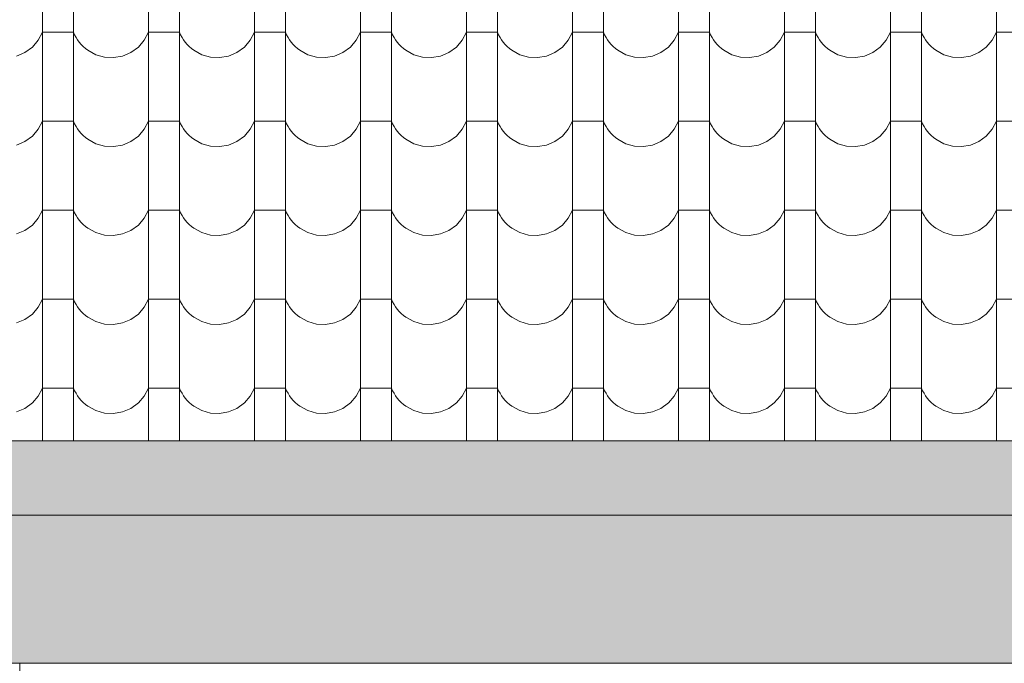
# Model space of a CAD drawing. Header units: millimetres. Extents: x -68772 to 137055, y -73300 to 19650.
# Tile 146 of 212: x 72209 to 74201, y -46900 to -45598. Entities that reach past the tile are written whole.
import ezdxf

# ---------------------------------------------------------------- set-up
doc = ezdxf.new("R2010")
doc.units = ezdxf.units.MM
doc.header["$MEASUREMENT"] = 0
doc.linetypes.add('Przerywana', pattern=[480, 240, -240])
for name, color, linetype, lineweight in [('Nowe_440-K Belki_Nr_pióra__1', 7, 'Continuous', 18), ('Nowe_810-G Ogólne_Nr_pióra__1', 7, 'Continuous', 18), ('Nowe_810-G Ogólne_Nr_pióra__26', 13, 'Continuous', 18), ('Nowe_NIEWIDOCZNE DACHY_Nr_pióra__1', 7, 'Continuous', 18)]:
    doc.layers.add(name, color=color, linetype=linetype, lineweight=lineweight)

# ---------------------------------------------------------------- blocks, each defined once
blk = doc.blocks.new('*X50')
at = {"layer": 'Nowe_810-G Ogólne_Nr_pióra__26', "color": 13, "linetype": 'Continuous', "lineweight": 18}
for p, q in [((72255.3, -45552.6), (72255.3, -45732.7)), ((72317.7, -45552.6), (72317.7, -45732.7)), ((72469.8, -45552.6), (72469.8, -45732.7)), ((72532.2, -45552.6), (72532.2, -45732.7)), ((72684.3, -45552.6), (72684.3, -45732.7)), ((72746.7, -45552.6), (72746.7, -45732.7)), ((72898.8, -45552.6), (72898.8, -45732.7)), ((72961.2, -45552.6), (72961.2, -45732.7)), ((73113.3, -45552.6), (73113.3, -45732.7)), ((73175.7, -45552.6), (73175.7, -45732.7)), ((73327.8, -45552.6), (73327.8, -45732.7)), ((73390.2, -45552.6), (73390.2, -45732.7)), ((73542.3, -45552.6), (73542.3, -45732.7)), ((73604.7, -45552.6), (73604.7, -45732.7)), ((73756.8, -45552.6), (73756.8, -45732.7)), ((73819.2, -45552.6), (73819.2, -45732.7)), ((73971.3, -45552.6), (73971.3, -45732.7)), ((74033.7, -45552.6), (74033.7, -45732.7)), ((74185.8, -45552.6), (74185.8, -45732.7)), ((72246.6, -45639.2), (72255.3, -45622.9)), ((72286.5, -45622.9), (72255.3, -45622.9)), ((72317.7, -45622.9), (72286.5, -45622.9)), ((72317.7, -45622.9), (72320.1, -45628.3)), ((72320.1, -45628.3), (72322.9, -45633.6)), ((72461.1, -45639.2), (72469.8, -45622.9)), ((72501, -45622.9), (72469.8, -45622.9)), ((72532.2, -45622.9), (72501, -45622.9)), ((72532.2, -45622.9), (72534.6, -45628.3)), ((72534.6, -45628.3), (72537.4, -45633.6)), ((72675.6, -45639.2), (72684.3, -45622.9)), ((72715.5, -45622.9), (72684.3, -45622.9)), ((72746.7, -45622.9), (72715.5, -45622.9)), ((72746.7, -45622.9), (72749.1, -45628.3)), ((72749.1, -45628.3), (72751.9, -45633.6)), ((72890.1, -45639.2), (72898.8, -45622.9)), ((72930, -45622.9), (72898.8, -45622.9)), ((72961.2, -45622.9), (72930, -45622.9)), ((72961.2, -45622.9), (72963.6, -45628.3)), ((72963.6, -45628.3), (72966.4, -45633.6)), ((73104.6, -45639.2), (73113.3, -45622.9)), ((73144.5, -45622.9), (73113.3, -45622.9)), ((73175.7, -45622.9), (73144.5, -45622.9)), ((73175.7, -45622.9), (73178.1, -45628.3)), ((73178.1, -45628.3), (73180.9, -45633.6)), ((73319.1, -45639.2), (73327.8, -45622.9)), ((73359, -45622.9), (73327.8, -45622.9)), ((73390.2, -45622.9), (73359, -45622.9)), ((73390.2, -45622.9), (73392.6, -45628.3)), ((73392.6, -45628.3), (73395.4, -45633.6)), ((73533.6, -45639.2), (73542.3, -45622.9)), ((73573.5, -45622.9), (73542.3, -45622.9)), ((73604.7, -45622.9), (73573.5, -45622.9)), ((73604.7, -45622.9), (73607.1, -45628.3)), ((73607.1, -45628.3), (73609.9, -45633.6)), ((73748.1, -45639.2), (73756.8, -45622.9)), ((73788, -45622.9), (73756.8, -45622.9)), ((73819.2, -45622.9), (73788, -45622.9)), ((73819.2, -45622.9), (73821.6, -45628.3)), ((73821.6, -45628.3), (73824.4, -45633.6)), ((73962.6, -45639.2), (73971.3, -45622.9)), ((74002.5, -45622.9), (73971.3, -45622.9)), ((74033.7, -45622.9), (74002.5, -45622.9)), ((74033.7, -45622.9), (74036.1, -45628.3)), ((74036.1, -45628.3), (74038.9, -45633.6)), ((74177.1, -45639.2), (74185.8, -45622.9)), ((74217, -45622.9), (74185.8, -45622.9)), ((72234.5, -45653.1), (72246.6, -45639.2)), ((72322.9, -45633.6), (72326, -45638.6)), ((72326, -45638.6), (72329.5, -45643.4)), ((72329.5, -45643.4), (72333.3, -45647.9)), ((72333.3, -45647.9), (72337.4, -45652.1)), ((72449, -45653.1), (72461.1, -45639.2)), ((72537.4, -45633.6), (72540.5, -45638.6)), ((72540.5, -45638.6), (72544, -45643.4)), ((72544, -45643.4), (72547.8, -45647.9)), ((72547.8, -45647.9), (72551.9, -45652.1)), ((72663.5, -45653.1), (72675.6, -45639.2)), ((72751.9, -45633.6), (72755, -45638.6)), ((72755, -45638.6), (72758.5, -45643.4)), ((72758.5, -45643.4), (72762.3, -45647.9)), ((72762.3, -45647.9), (72766.4, -45652.1)), ((72878, -45653.1), (72890.1, -45639.2)), ((72966.4, -45633.6), (72969.5, -45638.6)), ((72969.5, -45638.6), (72973, -45643.4)), ((72973, -45643.4), (72976.8, -45647.9)), ((72976.8, -45647.9), (72980.9, -45652.1)), ((73092.5, -45653.1), (73104.6, -45639.2)), ((73180.9, -45633.6), (73184, -45638.6)), ((73184, -45638.6), (73187.5, -45643.4)), ((73187.5, -45643.4), (73191.3, -45647.9)), ((73191.3, -45647.9), (73195.4, -45652.1)), ((73307, -45653.1), (73319.1, -45639.2)), ((73395.4, -45633.6), (73398.5, -45638.6)), ((73398.5, -45638.6), (73402, -45643.4)), ((73402, -45643.4), (73405.8, -45647.9)), ((73405.8, -45647.9), (73409.9, -45652.1)), ((73521.5, -45653.1), (73533.6, -45639.2)), ((73609.9, -45633.6), (73613, -45638.6)), ((73613, -45638.6), (73616.5, -45643.4)), ((73616.5, -45643.4), (73620.3, -45647.9)), ((73620.3, -45647.9), (73624.4, -45652.1)), ((73736, -45653.1), (73748.1, -45639.2)), ((73824.4, -45633.6), (73827.5, -45638.6)), ((73827.5, -45638.6), (73831, -45643.4)), ((73831, -45643.4), (73834.8, -45647.9)), ((73834.8, -45647.9), (73838.9, -45652.1)), ((73950.5, -45653.1), (73962.6, -45639.2)), ((74038.9, -45633.6), (74042, -45638.6)), ((74042, -45638.6), (74045.5, -45643.4)), ((74045.5, -45643.4), (74049.3, -45647.9)), ((74049.3, -45647.9), (74053.4, -45652.1)), ((74165, -45653.1), (74177.1, -45639.2)), ((72202.6, -45671.2), (72219.6, -45664)), ((72219.6, -45664), (72234.5, -45653.1)), ((72337.4, -45652.1), (72341.9, -45656)), ((72341.9, -45656), (72346.6, -45659.6)), ((72346.6, -45659.6), (72362.8, -45668.5)), ((72417.1, -45671.2), (72434.1, -45664)), ((72434.1, -45664), (72449, -45653.1)), ((72551.9, -45652.1), (72556.4, -45656)), ((72556.4, -45656), (72561.1, -45659.6)), ((72561.1, -45659.6), (72577.3, -45668.5)), ((72631.6, -45671.2), (72648.6, -45664)), ((72648.6, -45664), (72663.5, -45653.1)), ((72766.4, -45652.1), (72770.9, -45656)), ((72770.9, -45656), (72775.6, -45659.6)), ((72775.6, -45659.6), (72791.8, -45668.5)), ((72846.1, -45671.2), (72863.1, -45664)), ((72863.1, -45664), (72878, -45653.1)), ((72980.9, -45652.1), (72985.4, -45656)), ((72985.4, -45656), (72990.1, -45659.6)), ((72990.1, -45659.6), (73006.3, -45668.5)), ((73060.6, -45671.2), (73077.6, -45664)), ((73077.6, -45664), (73092.5, -45653.1)), ((73195.4, -45652.1), (73199.9, -45656)), ((73199.9, -45656), (73204.6, -45659.6)), ((73204.6, -45659.6), (73220.8, -45668.5)), ((73275.1, -45671.2), (73292.1, -45664)), ((73292.1, -45664), (73307, -45653.1)), ((73409.9, -45652.1), (73414.4, -45656)), ((73414.4, -45656), (73419.1, -45659.6)), ((73419.1, -45659.6), (73435.3, -45668.5)), ((73489.6, -45671.2), (73506.6, -45664)), ((73506.6, -45664), (73521.5, -45653.1)), ((73624.4, -45652.1), (73628.9, -45656)), ((73628.9, -45656), (73633.6, -45659.6)), ((73633.6, -45659.6), (73649.8, -45668.5)), ((73704.1, -45671.2), (73721.1, -45664)), ((73721.1, -45664), (73736, -45653.1)), ((73838.9, -45652.1), (73843.4, -45656)), ((73843.4, -45656), (73848.1, -45659.6)), ((73848.1, -45659.6), (73864.3, -45668.5)), ((73918.6, -45671.2), (73935.6, -45664)), ((73935.6, -45664), (73950.5, -45653.1)), ((74053.4, -45652.1), (74057.9, -45656)), ((74057.9, -45656), (74062.6, -45659.6)), ((74062.6, -45659.6), (74078.8, -45668.5)), ((74133.1, -45671.2), (74150.1, -45664)), ((74150.1, -45664), (74165, -45653.1)), ((72362.8, -45668.5), (72380.5, -45673.5)), ((72380.5, -45673.5), (72398.9, -45674.5)), ((72398.9, -45674.5), (72417.1, -45671.2)), ((72577.3, -45668.5), (72595, -45673.5)), ((72595, -45673.5), (72613.4, -45674.5)), ((72613.4, -45674.5), (72631.6, -45671.2)), ((72791.8, -45668.5), (72809.5, -45673.5)), ((72809.5, -45673.5), (72827.9, -45674.5)), ((72827.9, -45674.5), (72846.1, -45671.2)), ((73006.3, -45668.5), (73024, -45673.5)), ((73024, -45673.5), (73042.4, -45674.5)), ((73042.4, -45674.5), (73060.6, -45671.2)), ((73220.8, -45668.5), (73238.5, -45673.5)), ((73238.5, -45673.5), (73256.9, -45674.5)), ((73256.9, -45674.5), (73275.1, -45671.2)), ((73435.3, -45668.5), (73453, -45673.5)), ((73453, -45673.5), (73471.4, -45674.5)), ((73471.4, -45674.5), (73489.6, -45671.2)), ((73649.8, -45668.5), (73667.5, -45673.5)), ((73667.5, -45673.5), (73685.9, -45674.5)), ((73685.9, -45674.5), (73704.1, -45671.2)), ((73864.3, -45668.5), (73882, -45673.5)), ((73882, -45673.5), (73900.4, -45674.5)), ((73900.4, -45674.5), (73918.6, -45671.2)), ((74078.8, -45668.5), (74096.5, -45673.5)), ((74096.5, -45673.5), (74114.9, -45674.5)), ((74114.9, -45674.5), (74133.1, -45671.2)), ((72255.3, -45732.7), (72255.3, -45912.7)), ((72317.7, -45732.7), (72317.7, -45912.7)), ((72469.8, -45732.7), (72469.8, -45912.7)), ((72532.2, -45732.7), (72532.2, -45912.7)), ((72684.3, -45732.7), (72684.3, -45912.7)), ((72746.7, -45732.7), (72746.7, -45912.7)), ((72898.8, -45732.7), (72898.8, -45912.7)), ((72961.2, -45732.7), (72961.2, -45912.7)), ((73113.3, -45732.7), (73113.3, -45912.7)), ((73175.7, -45732.7), (73175.7, -45912.7)), ((73327.8, -45732.7), (73327.8, -45912.7)), ((73390.2, -45732.7), (73390.2, -45912.7)), ((73542.3, -45732.7), (73542.3, -45912.7)), ((73604.7, -45732.7), (73604.7, -45912.7)), ((73756.8, -45732.7), (73756.8, -45912.7)), ((73819.2, -45732.7), (73819.2, -45912.7)), ((73971.3, -45732.7), (73971.3, -45912.7)), ((74033.7, -45732.7), (74033.7, -45912.7)), ((74185.8, -45732.7), (74185.8, -45912.7)), ((72246.6, -45819.2), (72255.3, -45802.9)), ((72286.5, -45802.9), (72255.3, -45802.9)), ((72317.7, -45802.9), (72286.5, -45802.9)), ((72317.7, -45802.9), (72320.1, -45808.4)), ((72461.1, -45819.2), (72469.8, -45802.9)), ((72501, -45802.9), (72469.8, -45802.9)), ((72532.2, -45802.9), (72501, -45802.9)), ((72532.2, -45802.9), (72534.6, -45808.4)), ((72675.6, -45819.2), (72684.3, -45802.9)), ((72715.5, -45802.9), (72684.3, -45802.9)), ((72746.7, -45802.9), (72715.5, -45802.9)), ((72746.7, -45802.9), (72749.1, -45808.4)), ((72890.1, -45819.2), (72898.8, -45802.9)), ((72930, -45802.9), (72898.8, -45802.9)), ((72961.2, -45802.9), (72930, -45802.9)), ((72961.2, -45802.9), (72963.6, -45808.4)), ((73104.6, -45819.2), (73113.3, -45802.9)), ((73144.5, -45802.9), (73113.3, -45802.9)), ((73175.7, -45802.9), (73144.5, -45802.9)), ((73175.7, -45802.9), (73178.1, -45808.4)), ((73319.1, -45819.2), (73327.8, -45802.9)), ((73359, -45802.9), (73327.8, -45802.9)), ((73390.2, -45802.9), (73359, -45802.9)), ((73390.2, -45802.9), (73392.6, -45808.4)), ((73533.6, -45819.2), (73542.3, -45802.9)), ((73573.5, -45802.9), (73542.3, -45802.9)), ((73604.7, -45802.9), (73573.5, -45802.9)), ((73604.7, -45802.9), (73607.1, -45808.4)), ((73748.1, -45819.2), (73756.8, -45802.9)), ((73788, -45802.9), (73756.8, -45802.9)), ((73819.2, -45802.9), (73788, -45802.9)), ((73819.2, -45802.9), (73821.6, -45808.4)), ((73962.6, -45819.2), (73971.3, -45802.9)), ((74002.5, -45802.9), (73971.3, -45802.9)), ((74033.7, -45802.9), (74002.5, -45802.9)), ((74033.7, -45802.9), (74036.1, -45808.4)), ((74177.1, -45819.2), (74185.8, -45802.9)), ((74217, -45802.9), (74185.8, -45802.9)), ((72234.5, -45833.2), (72246.6, -45819.2)), ((72320.1, -45808.4), (72322.9, -45813.6)), ((72322.9, -45813.6), (72326, -45818.6)), ((72326, -45818.6), (72329.5, -45823.4)), ((72329.5, -45823.4), (72333.3, -45827.9)), ((72449, -45833.2), (72461.1, -45819.2)), ((72534.6, -45808.4), (72537.4, -45813.6)), ((72537.4, -45813.6), (72540.5, -45818.6)), ((72540.5, -45818.6), (72544, -45823.4)), ((72544, -45823.4), (72547.8, -45827.9)), ((72663.5, -45833.2), (72675.6, -45819.2)), ((72749.1, -45808.4), (72751.9, -45813.6)), ((72751.9, -45813.6), (72755, -45818.6)), ((72755, -45818.6), (72758.5, -45823.4)), ((72758.5, -45823.4), (72762.3, -45827.9)), ((72878, -45833.2), (72890.1, -45819.2)), ((72963.6, -45808.4), (72966.4, -45813.6)), ((72966.4, -45813.6), (72969.5, -45818.6)), ((72969.5, -45818.6), (72973, -45823.4)), ((72973, -45823.4), (72976.8, -45827.9)), ((73092.5, -45833.2), (73104.6, -45819.2)), ((73178.1, -45808.4), (73180.9, -45813.6)), ((73180.9, -45813.6), (73184, -45818.6)), ((73184, -45818.6), (73187.5, -45823.4)), ((73187.5, -45823.4), (73191.3, -45827.9)), ((73307, -45833.2), (73319.1, -45819.2)), ((73392.6, -45808.4), (73395.4, -45813.6)), ((73395.4, -45813.6), (73398.5, -45818.6)), ((73398.5, -45818.6), (73402, -45823.4)), ((73402, -45823.4), (73405.8, -45827.9)), ((73521.5, -45833.2), (73533.6, -45819.2)), ((73607.1, -45808.4), (73609.9, -45813.6)), ((73609.9, -45813.6), (73613, -45818.6)), ((73613, -45818.6), (73616.5, -45823.4)), ((73616.5, -45823.4), (73620.3, -45827.9)), ((73736, -45833.2), (73748.1, -45819.2)), ((73821.6, -45808.4), (73824.4, -45813.6)), ((73824.4, -45813.6), (73827.5, -45818.6)), ((73827.5, -45818.6), (73831, -45823.4)), ((73831, -45823.4), (73834.8, -45827.9)), ((73950.5, -45833.2), (73962.6, -45819.2)), ((74036.1, -45808.4), (74038.9, -45813.6)), ((74038.9, -45813.6), (74042, -45818.6)), ((74042, -45818.6), (74045.5, -45823.4)), ((74045.5, -45823.4), (74049.3, -45827.9)), ((74165, -45833.2), (74177.1, -45819.2)), ((72202.6, -45851.3), (72219.6, -45844)), ((72219.6, -45844), (72234.5, -45833.2)), ((72333.3, -45827.9), (72337.4, -45832.2)), ((72337.4, -45832.2), (72341.9, -45836.1)), ((72341.9, -45836.1), (72346.6, -45839.7)), ((72346.6, -45839.7), (72362.8, -45848.6)), ((72417.1, -45851.3), (72434.1, -45844)), ((72434.1, -45844), (72449, -45833.2)), ((72547.8, -45827.9), (72551.9, -45832.2)), ((72551.9, -45832.2), (72556.4, -45836.1)), ((72556.4, -45836.1), (72561.1, -45839.7)), ((72561.1, -45839.7), (72577.3, -45848.6)), ((72631.6, -45851.3), (72648.6, -45844)), ((72648.6, -45844), (72663.5, -45833.2)), ((72762.3, -45827.9), (72766.4, -45832.2)), ((72766.4, -45832.2), (72770.9, -45836.1)), ((72770.9, -45836.1), (72775.6, -45839.7)), ((72775.6, -45839.7), (72791.8, -45848.6)), ((72846.1, -45851.3), (72863.1, -45844)), ((72863.1, -45844), (72878, -45833.2)), ((72976.8, -45827.9), (72980.9, -45832.2)), ((72980.9, -45832.2), (72985.4, -45836.1)), ((72985.4, -45836.1), (72990.1, -45839.7)), ((72990.1, -45839.7), (73006.3, -45848.6)), ((73060.6, -45851.3), (73077.6, -45844)), ((73077.6, -45844), (73092.5, -45833.2)), ((73191.3, -45827.9), (73195.4, -45832.2)), ((73195.4, -45832.2), (73199.9, -45836.1)), ((73199.9, -45836.1), (73204.6, -45839.7)), ((73204.6, -45839.7), (73220.8, -45848.6)), ((73275.1, -45851.3), (73292.1, -45844)), ((73292.1, -45844), (73307, -45833.2)), ((73405.8, -45827.9), (73409.9, -45832.2)), ((73409.9, -45832.2), (73414.4, -45836.1)), ((73414.4, -45836.1), (73419.1, -45839.7)), ((73419.1, -45839.7), (73435.3, -45848.6)), ((73489.6, -45851.3), (73506.6, -45844)), ((73506.6, -45844), (73521.5, -45833.2)), ((73620.3, -45827.9), (73624.4, -45832.2)), ((73624.4, -45832.2), (73628.9, -45836.1)), ((73628.9, -45836.1), (73633.6, -45839.7)), ((73633.6, -45839.7), (73649.8, -45848.6)), ((73704.1, -45851.3), (73721.1, -45844)), ((73721.1, -45844), (73736, -45833.2)), ((73834.8, -45827.9), (73838.9, -45832.2)), ((73838.9, -45832.2), (73843.4, -45836.1)), ((73843.4, -45836.1), (73848.1, -45839.7)), ((73848.1, -45839.7), (73864.3, -45848.6)), ((73918.6, -45851.3), (73935.6, -45844)), ((73935.6, -45844), (73950.5, -45833.2)), ((74049.3, -45827.9), (74053.4, -45832.2)), ((74053.4, -45832.2), (74057.9, -45836.1)), ((74057.9, -45836.1), (74062.6, -45839.7)), ((74062.6, -45839.7), (74078.8, -45848.6)), ((74133.1, -45851.3), (74150.1, -45844)), ((74150.1, -45844), (74165, -45833.2)), ((72362.8, -45848.6), (72380.5, -45853.6)), ((72380.5, -45853.6), (72398.9, -45854.5)), ((72398.9, -45854.5), (72417.1, -45851.3)), ((72577.3, -45848.6), (72595, -45853.6)), ((72595, -45853.6), (72613.4, -45854.5)), ((72613.4, -45854.5), (72631.6, -45851.3)), ((72791.8, -45848.6), (72809.5, -45853.6)), ((72809.5, -45853.6), (72827.9, -45854.5)), ((72827.9, -45854.5), (72846.1, -45851.3)), ((73006.3, -45848.6), (73024, -45853.6)), ((73024, -45853.6), (73042.4, -45854.5)), ((73042.4, -45854.5), (73060.6, -45851.3)), ((73220.8, -45848.6), (73238.5, -45853.6)), ((73238.5, -45853.6), (73256.9, -45854.5)), ((73256.9, -45854.5), (73275.1, -45851.3)), ((73435.3, -45848.6), (73453, -45853.6)), ((73453, -45853.6), (73471.4, -45854.5)), ((73471.4, -45854.5), (73489.6, -45851.3)), ((73649.8, -45848.6), (73667.5, -45853.6)), ((73667.5, -45853.6), (73685.9, -45854.5)), ((73685.9, -45854.5), (73704.1, -45851.3)), ((73864.3, -45848.6), (73882, -45853.6)), ((73882, -45853.6), (73900.4, -45854.5)), ((73900.4, -45854.5), (73918.6, -45851.3)), ((74078.8, -45848.6), (74096.5, -45853.6)), ((74096.5, -45853.6), (74114.9, -45854.5)), ((74114.9, -45854.5), (74133.1, -45851.3)), ((72255.3, -45912.7), (72255.3, -46092.8)), ((72317.7, -45912.7), (72317.7, -46092.8)), ((72469.8, -45912.7), (72469.8, -46092.8)), ((72532.2, -45912.7), (72532.2, -46092.8)), ((72684.3, -45912.7), (72684.3, -46092.8)), ((72746.7, -45912.7), (72746.7, -46092.8)), ((72898.8, -45912.7), (72898.8, -46092.8)), ((72961.2, -45912.7), (72961.2, -46092.8)), ((73113.3, -45912.7), (73113.3, -46092.8)), ((73175.7, -45912.7), (73175.7, -46092.8)), ((73327.8, -45912.7), (73327.8, -46092.8)), ((73390.2, -45912.7), (73390.2, -46092.8)), ((73542.3, -45912.7), (73542.3, -46092.8)), ((73604.7, -45912.7), (73604.7, -46092.8)), ((73756.8, -45912.7), (73756.8, -46092.8)), ((73819.2, -45912.7), (73819.2, -46092.8)), ((73971.3, -45912.7), (73971.3, -46092.8)), ((74033.7, -45912.7), (74033.7, -46092.8)), ((74185.8, -45912.7), (74185.8, -46092.8)), ((72246.6, -45999.3), (72255.3, -45983)), ((72286.5, -45983), (72255.3, -45983)), ((72317.7, -45983), (72286.5, -45983)), ((72317.7, -45983), (72320.1, -45988.4)), ((72461.1, -45999.3), (72469.8, -45983)), ((72501, -45983), (72469.8, -45983)), ((72532.2, -45983), (72501, -45983)), ((72532.2, -45983), (72534.6, -45988.4)), ((72675.6, -45999.3), (72684.3, -45983)), ((72715.5, -45983), (72684.3, -45983)), ((72746.7, -45983), (72715.5, -45983)), ((72746.7, -45983), (72749.1, -45988.4)), ((72890.1, -45999.3), (72898.8, -45983)), ((72930, -45983), (72898.8, -45983)), ((72961.2, -45983), (72930, -45983)), ((72961.2, -45983), (72963.6, -45988.4)), ((73104.6, -45999.3), (73113.3, -45983)), ((73144.5, -45983), (73113.3, -45983)), ((73175.7, -45983), (73144.5, -45983)), ((73175.7, -45983), (73178.1, -45988.4)), ((73319.1, -45999.3), (73327.8, -45983)), ((73359, -45983), (73327.8, -45983)), ((73390.2, -45983), (73359, -45983)), ((73390.2, -45983), (73392.6, -45988.4)), ((73533.6, -45999.3), (73542.3, -45983)), ((73573.5, -45983), (73542.3, -45983)), ((73604.7, -45983), (73573.5, -45983)), ((73604.7, -45983), (73607.1, -45988.4)), ((73748.1, -45999.3), (73756.8, -45983)), ((73788, -45983), (73756.8, -45983)), ((73819.2, -45983), (73788, -45983)), ((73819.2, -45983), (73821.6, -45988.4)), ((73962.6, -45999.3), (73971.3, -45983)), ((74002.5, -45983), (73971.3, -45983)), ((74033.7, -45983), (74002.5, -45983)), ((74033.7, -45983), (74036.1, -45988.4)), ((74177.1, -45999.3), (74185.8, -45983)), ((74217, -45983), (74185.8, -45983)), ((72234.5, -46013.2), (72246.6, -45999.3)), ((72320.1, -45988.4), (72322.9, -45993.7)), ((72322.9, -45993.7), (72326, -45998.7)), ((72326, -45998.7), (72329.5, -46003.5)), ((72329.5, -46003.5), (72333.3, -46008)), ((72449, -46013.2), (72461.1, -45999.3)), ((72534.6, -45988.4), (72537.4, -45993.7)), ((72537.4, -45993.7), (72540.5, -45998.7)), ((72540.5, -45998.7), (72544, -46003.5)), ((72544, -46003.5), (72547.8, -46008)), ((72663.5, -46013.2), (72675.6, -45999.3)), ((72749.1, -45988.4), (72751.9, -45993.7)), ((72751.9, -45993.7), (72755, -45998.7)), ((72755, -45998.7), (72758.5, -46003.5)), ((72758.5, -46003.5), (72762.3, -46008)), ((72878, -46013.2), (72890.1, -45999.3)), ((72963.6, -45988.4), (72966.4, -45993.7)), ((72966.4, -45993.7), (72969.5, -45998.7)), ((72969.5, -45998.7), (72973, -46003.5)), ((72973, -46003.5), (72976.8, -46008)), ((73092.5, -46013.2), (73104.6, -45999.3)), ((73178.1, -45988.4), (73180.9, -45993.7)), ((73180.9, -45993.7), (73184, -45998.7)), ((73184, -45998.7), (73187.5, -46003.5)), ((73187.5, -46003.5), (73191.3, -46008)), ((73307, -46013.2), (73319.1, -45999.3)), ((73392.6, -45988.4), (73395.4, -45993.7)), ((73395.4, -45993.7), (73398.5, -45998.7)), ((73398.5, -45998.7), (73402, -46003.5)), ((73402, -46003.5), (73405.8, -46008)), ((73521.5, -46013.2), (73533.6, -45999.3)), ((73607.1, -45988.4), (73609.9, -45993.7)), ((73609.9, -45993.7), (73613, -45998.7)), ((73613, -45998.7), (73616.5, -46003.5)), ((73616.5, -46003.5), (73620.3, -46008)), ((73736, -46013.2), (73748.1, -45999.3)), ((73821.6, -45988.4), (73824.4, -45993.7)), ((73824.4, -45993.7), (73827.5, -45998.7)), ((73827.5, -45998.7), (73831, -46003.5)), ((73831, -46003.5), (73834.8, -46008)), ((73950.5, -46013.2), (73962.6, -45999.3)), ((74036.1, -45988.4), (74038.9, -45993.7)), ((74038.9, -45993.7), (74042, -45998.7)), ((74042, -45998.7), (74045.5, -46003.5)), ((74045.5, -46003.5), (74049.3, -46008)), ((74165, -46013.2), (74177.1, -45999.3)), ((72202.6, -46031.3), (72219.6, -46024.1)), ((72219.6, -46024.1), (72234.5, -46013.2)), ((72333.3, -46008), (72337.4, -46012.2)), ((72337.4, -46012.2), (72341.9, -46016.1)), ((72341.9, -46016.1), (72346.6, -46019.7)), ((72346.6, -46019.7), (72362.8, -46028.6)), ((72417.1, -46031.3), (72434.1, -46024.1)), ((72434.1, -46024.1), (72449, -46013.2)), ((72547.8, -46008), (72551.9, -46012.2)), ((72551.9, -46012.2), (72556.4, -46016.1)), ((72556.4, -46016.1), (72561.1, -46019.7)), ((72561.1, -46019.7), (72577.3, -46028.6)), ((72631.6, -46031.3), (72648.6, -46024.1)), ((72648.6, -46024.1), (72663.5, -46013.2)), ((72762.3, -46008), (72766.4, -46012.2)), ((72766.4, -46012.2), (72770.9, -46016.1)), ((72770.9, -46016.1), (72775.6, -46019.7)), ((72775.6, -46019.7), (72791.8, -46028.6)), ((72846.1, -46031.3), (72863.1, -46024.1)), ((72863.1, -46024.1), (72878, -46013.2)), ((72976.8, -46008), (72980.9, -46012.2)), ((72980.9, -46012.2), (72985.4, -46016.1)), ((72985.4, -46016.1), (72990.1, -46019.7)), ((72990.1, -46019.7), (73006.3, -46028.6)), ((73060.6, -46031.3), (73077.6, -46024.1)), ((73077.6, -46024.1), (73092.5, -46013.2)), ((73191.3, -46008), (73195.4, -46012.2)), ((73195.4, -46012.2), (73199.9, -46016.1)), ((73199.9, -46016.1), (73204.6, -46019.7)), ((73204.6, -46019.7), (73220.8, -46028.6)), ((73275.1, -46031.3), (73292.1, -46024.1)), ((73292.1, -46024.1), (73307, -46013.2)), ((73405.8, -46008), (73409.9, -46012.2)), ((73409.9, -46012.2), (73414.4, -46016.1)), ((73414.4, -46016.1), (73419.1, -46019.7)), ((73419.1, -46019.7), (73435.3, -46028.6)), ((73489.6, -46031.3), (73506.6, -46024.1)), ((73506.6, -46024.1), (73521.5, -46013.2)), ((73620.3, -46008), (73624.4, -46012.2)), ((73624.4, -46012.2), (73628.9, -46016.1)), ((73628.9, -46016.1), (73633.6, -46019.7)), ((73633.6, -46019.7), (73649.8, -46028.6)), ((73704.1, -46031.3), (73721.1, -46024.1)), ((73721.1, -46024.1), (73736, -46013.2)), ((73834.8, -46008), (73838.9, -46012.2)), ((73838.9, -46012.2), (73843.4, -46016.1)), ((73843.4, -46016.1), (73848.1, -46019.7)), ((73848.1, -46019.7), (73864.3, -46028.6)), ((73918.6, -46031.3), (73935.6, -46024.1)), ((73935.6, -46024.1), (73950.5, -46013.2)), ((74049.3, -46008), (74053.4, -46012.2)), ((74053.4, -46012.2), (74057.9, -46016.1)), ((74057.9, -46016.1), (74062.6, -46019.7)), ((74062.6, -46019.7), (74078.8, -46028.6)), ((74133.1, -46031.3), (74150.1, -46024.1)), ((74150.1, -46024.1), (74165, -46013.2)), ((72362.8, -46028.6), (72380.5, -46033.6)), ((72380.5, -46033.6), (72398.9, -46034.6)), ((72398.9, -46034.6), (72417.1, -46031.3)), ((72577.3, -46028.6), (72595, -46033.6)), ((72595, -46033.6), (72613.4, -46034.6)), ((72613.4, -46034.6), (72631.6, -46031.3)), ((72791.8, -46028.6), (72809.5, -46033.6)), ((72809.5, -46033.6), (72827.9, -46034.6)), ((72827.9, -46034.6), (72846.1, -46031.3)), ((73006.3, -46028.6), (73024, -46033.6)), ((73024, -46033.6), (73042.4, -46034.6)), ((73042.4, -46034.6), (73060.6, -46031.3)), ((73220.8, -46028.6), (73238.5, -46033.6)), ((73238.5, -46033.6), (73256.9, -46034.6)), ((73256.9, -46034.6), (73275.1, -46031.3)), ((73435.3, -46028.6), (73453, -46033.6)), ((73453, -46033.6), (73471.4, -46034.6)), ((73471.4, -46034.6), (73489.6, -46031.3)), ((73649.8, -46028.6), (73667.5, -46033.6)), ((73667.5, -46033.6), (73685.9, -46034.6)), ((73685.9, -46034.6), (73704.1, -46031.3)), ((73864.3, -46028.6), (73882, -46033.6)), ((73882, -46033.6), (73900.4, -46034.6)), ((73900.4, -46034.6), (73918.6, -46031.3)), ((74078.8, -46028.6), (74096.5, -46033.6)), ((74096.5, -46033.6), (74114.9, -46034.6)), ((74114.9, -46034.6), (74133.1, -46031.3)), ((72255.3, -46092.8), (72255.3, -46272.8)), ((72317.7, -46092.8), (72317.7, -46272.8)), ((72469.8, -46092.8), (72469.8, -46272.8)), ((72532.2, -46092.8), (72532.2, -46272.8)), ((72684.3, -46092.8), (72684.3, -46272.8)), ((72746.7, -46092.8), (72746.7, -46272.8)), ((72898.8, -46092.8), (72898.8, -46272.8)), ((72961.2, -46092.8), (72961.2, -46272.8)), ((73113.3, -46092.8), (73113.3, -46272.8)), ((73175.7, -46092.8), (73175.7, -46272.8)), ((73327.8, -46092.8), (73327.8, -46272.8)), ((73390.2, -46092.8), (73390.2, -46272.8)), ((73542.3, -46092.8), (73542.3, -46272.8)), ((73604.7, -46092.8), (73604.7, -46272.8)), ((73756.8, -46092.8), (73756.8, -46272.8)), ((73819.2, -46092.8), (73819.2, -46272.8)), ((73971.3, -46092.8), (73971.3, -46272.8)), ((74033.7, -46092.8), (74033.7, -46272.8)), ((74185.8, -46092.8), (74185.8, -46272.8)), ((72246.6, -46179.3), (72255.3, -46163)), ((72286.5, -46163), (72255.3, -46163)), ((72317.7, -46163), (72286.5, -46163)), ((72317.7, -46163), (72320.1, -46168.5)), ((72461.1, -46179.3), (72469.8, -46163)), ((72501, -46163), (72469.8, -46163)), ((72532.2, -46163), (72501, -46163)), ((72532.2, -46163), (72534.6, -46168.5)), ((72675.6, -46179.3), (72684.3, -46163)), ((72715.5, -46163), (72684.3, -46163)), ((72746.7, -46163), (72715.5, -46163)), ((72746.7, -46163), (72749.1, -46168.5)), ((72890.1, -46179.3), (72898.8, -46163)), ((72930, -46163), (72898.8, -46163)), ((72961.2, -46163), (72930, -46163)), ((72961.2, -46163), (72963.6, -46168.5)), ((73104.6, -46179.3), (73113.3, -46163)), ((73144.5, -46163), (73113.3, -46163)), ((73175.7, -46163), (73144.5, -46163)), ((73175.7, -46163), (73178.1, -46168.5)), ((73319.1, -46179.3), (73327.8, -46163)), ((73359, -46163), (73327.8, -46163)), ((73390.2, -46163), (73359, -46163)), ((73390.2, -46163), (73392.6, -46168.5)), ((73533.6, -46179.3), (73542.3, -46163)), ((73573.5, -46163), (73542.3, -46163)), ((73604.7, -46163), (73573.5, -46163)), ((73604.7, -46163), (73607.1, -46168.5)), ((73748.1, -46179.3), (73756.8, -46163)), ((73788, -46163), (73756.8, -46163)), ((73819.2, -46163), (73788, -46163)), ((73819.2, -46163), (73821.6, -46168.5)), ((73962.6, -46179.3), (73971.3, -46163)), ((74002.5, -46163), (73971.3, -46163)), ((74033.7, -46163), (74002.5, -46163)), ((74033.7, -46163), (74036.1, -46168.5)), ((74177.1, -46179.3), (74185.8, -46163)), ((74217, -46163), (74185.8, -46163)), ((72234.5, -46193.3), (72246.6, -46179.3)), ((72320.1, -46168.5), (72322.9, -46173.7)), ((72322.9, -46173.7), (72326, -46178.7)), ((72326, -46178.7), (72329.5, -46183.5)), ((72329.5, -46183.5), (72333.3, -46188)), ((72449, -46193.3), (72461.1, -46179.3)), ((72534.6, -46168.5), (72537.4, -46173.7)), ((72537.4, -46173.7), (72540.5, -46178.7)), ((72540.5, -46178.7), (72544, -46183.5)), ((72544, -46183.5), (72547.8, -46188)), ((72663.5, -46193.3), (72675.6, -46179.3)), ((72749.1, -46168.5), (72751.9, -46173.7)), ((72751.9, -46173.7), (72755, -46178.7)), ((72755, -46178.7), (72758.5, -46183.5)), ((72758.5, -46183.5), (72762.3, -46188)), ((72878, -46193.3), (72890.1, -46179.3)), ((72963.6, -46168.5), (72966.4, -46173.7)), ((72966.4, -46173.7), (72969.5, -46178.7)), ((72969.5, -46178.7), (72973, -46183.5)), ((72973, -46183.5), (72976.8, -46188)), ((73092.5, -46193.3), (73104.6, -46179.3)), ((73178.1, -46168.5), (73180.9, -46173.7)), ((73180.9, -46173.7), (73184, -46178.7)), ((73184, -46178.7), (73187.5, -46183.5)), ((73187.5, -46183.5), (73191.3, -46188)), ((73307, -46193.3), (73319.1, -46179.3)), ((73392.6, -46168.5), (73395.4, -46173.7)), ((73395.4, -46173.7), (73398.5, -46178.7)), ((73398.5, -46178.7), (73402, -46183.5)), ((73402, -46183.5), (73405.8, -46188)), ((73521.5, -46193.3), (73533.6, -46179.3)), ((73607.1, -46168.5), (73609.9, -46173.7)), ((73609.9, -46173.7), (73613, -46178.7)), ((73613, -46178.7), (73616.5, -46183.5)), ((73616.5, -46183.5), (73620.3, -46188)), ((73736, -46193.3), (73748.1, -46179.3)), ((73821.6, -46168.5), (73824.4, -46173.7)), ((73824.4, -46173.7), (73827.5, -46178.7)), ((73827.5, -46178.7), (73831, -46183.5)), ((73831, -46183.5), (73834.8, -46188)), ((73950.5, -46193.3), (73962.6, -46179.3)), ((74036.1, -46168.5), (74038.9, -46173.7)), ((74038.9, -46173.7), (74042, -46178.7)), ((74042, -46178.7), (74045.5, -46183.5)), ((74045.5, -46183.5), (74049.3, -46188)), ((74165, -46193.3), (74177.1, -46179.3)), ((72202.6, -46211.4), (72219.6, -46204.1)), ((72219.6, -46204.1), (72234.5, -46193.3)), ((72333.3, -46188), (72337.4, -46192.3)), ((72337.4, -46192.3), (72341.9, -46196.2)), ((72341.9, -46196.2), (72346.6, -46199.8)), ((72346.6, -46199.8), (72362.8, -46208.7)), ((72417.1, -46211.4), (72434.1, -46204.1)), ((72434.1, -46204.1), (72449, -46193.3)), ((72547.8, -46188), (72551.9, -46192.3)), ((72551.9, -46192.3), (72556.4, -46196.2)), ((72556.4, -46196.2), (72561.1, -46199.8)), ((72561.1, -46199.8), (72577.3, -46208.7)), ((72631.6, -46211.4), (72648.6, -46204.1)), ((72648.6, -46204.1), (72663.5, -46193.3)), ((72762.3, -46188), (72766.4, -46192.3)), ((72766.4, -46192.3), (72770.9, -46196.2)), ((72770.9, -46196.2), (72775.6, -46199.8)), ((72775.6, -46199.8), (72791.8, -46208.7)), ((72846.1, -46211.4), (72863.1, -46204.1)), ((72863.1, -46204.1), (72878, -46193.3)), ((72976.8, -46188), (72980.9, -46192.3)), ((72980.9, -46192.3), (72985.4, -46196.2)), ((72985.4, -46196.2), (72990.1, -46199.8)), ((72990.1, -46199.8), (73006.3, -46208.7)), ((73060.6, -46211.4), (73077.6, -46204.1)), ((73077.6, -46204.1), (73092.5, -46193.3)), ((73191.3, -46188), (73195.4, -46192.3)), ((73195.4, -46192.3), (73199.9, -46196.2)), ((73199.9, -46196.2), (73204.6, -46199.8)), ((73204.6, -46199.8), (73220.8, -46208.7)), ((73275.1, -46211.4), (73292.1, -46204.1)), ((73292.1, -46204.1), (73307, -46193.3)), ((73405.8, -46188), (73409.9, -46192.3)), ((73409.9, -46192.3), (73414.4, -46196.2)), ((73414.4, -46196.2), (73419.1, -46199.8)), ((73419.1, -46199.8), (73435.3, -46208.7)), ((73489.6, -46211.4), (73506.6, -46204.1)), ((73506.6, -46204.1), (73521.5, -46193.3)), ((73620.3, -46188), (73624.4, -46192.3)), ((73624.4, -46192.3), (73628.9, -46196.2)), ((73628.9, -46196.2), (73633.6, -46199.8)), ((73633.6, -46199.8), (73649.8, -46208.7)), ((73704.1, -46211.4), (73721.1, -46204.1)), ((73721.1, -46204.1), (73736, -46193.3)), ((73834.8, -46188), (73838.9, -46192.3)), ((73838.9, -46192.3), (73843.4, -46196.2)), ((73843.4, -46196.2), (73848.1, -46199.8)), ((73848.1, -46199.8), (73864.3, -46208.7)), ((73918.6, -46211.4), (73935.6, -46204.1)), ((73935.6, -46204.1), (73950.5, -46193.3)), ((74049.3, -46188), (74053.4, -46192.3)), ((74053.4, -46192.3), (74057.9, -46196.2)), ((74057.9, -46196.2), (74062.6, -46199.8)), ((74062.6, -46199.8), (74078.8, -46208.7)), ((74133.1, -46211.4), (74150.1, -46204.1)), ((74150.1, -46204.1), (74165, -46193.3)), ((72362.8, -46208.7), (72380.5, -46213.7)), ((72380.5, -46213.7), (72398.9, -46214.6)), ((72398.9, -46214.6), (72417.1, -46211.4)), ((72577.3, -46208.7), (72595, -46213.7)), ((72595, -46213.7), (72613.4, -46214.6)), ((72613.4, -46214.6), (72631.6, -46211.4)), ((72791.8, -46208.7), (72809.5, -46213.7)), ((72809.5, -46213.7), (72827.9, -46214.6)), ((72827.9, -46214.6), (72846.1, -46211.4)), ((73006.3, -46208.7), (73024, -46213.7)), ((73024, -46213.7), (73042.4, -46214.6)), ((73042.4, -46214.6), (73060.6, -46211.4)), ((73220.8, -46208.7), (73238.5, -46213.7)), ((73238.5, -46213.7), (73256.9, -46214.6)), ((73256.9, -46214.6), (73275.1, -46211.4)), ((73435.3, -46208.7), (73453, -46213.7)), ((73453, -46213.7), (73471.4, -46214.6)), ((73471.4, -46214.6), (73489.6, -46211.4)), ((73649.8, -46208.7), (73667.5, -46213.7)), ((73667.5, -46213.7), (73685.9, -46214.6)), ((73685.9, -46214.6), (73704.1, -46211.4)), ((73864.3, -46208.7), (73882, -46213.7)), ((73882, -46213.7), (73900.4, -46214.6)), ((73900.4, -46214.6), (73918.6, -46211.4)), ((74078.8, -46208.7), (74096.5, -46213.7)), ((74096.5, -46213.7), (74114.9, -46214.6)), ((74114.9, -46214.6), (74133.1, -46211.4)), ((72255.3, -46272.8), (72255.3, -46450.2)), ((72317.7, -46272.8), (72317.7, -46450.2)), ((72469.8, -46272.8), (72469.8, -46450.2)), ((72532.2, -46272.8), (72532.2, -46450.2)), ((72684.3, -46272.8), (72684.3, -46450.2)), ((72746.7, -46272.8), (72746.7, -46450.2)), ((72898.8, -46272.8), (72898.8, -46450.2)), ((72961.2, -46272.8), (72961.2, -46450.2)), ((73113.3, -46272.8), (73113.3, -46450.2)), ((73175.7, -46272.8), (73175.7, -46450.2)), ((73327.8, -46272.8), (73327.8, -46450.2)), ((73390.2, -46272.8), (73390.2, -46450.2)), ((73542.3, -46272.8), (73542.3, -46450.2)), ((73604.7, -46272.8), (73604.7, -46450.2)), ((73756.8, -46272.8), (73756.8, -46450.2)), ((73819.2, -46272.8), (73819.2, -46450.2)), ((73971.3, -46272.8), (73971.3, -46450.2)), ((74033.7, -46272.8), (74033.7, -46450.2)), ((74185.8, -46272.8), (74185.8, -46450.2)), ((72246.6, -46359.4), (72255.3, -46343.1)), ((72286.5, -46343.1), (72255.3, -46343.1)), ((72317.7, -46343.1), (72286.5, -46343.1)), ((72317.7, -46343.1), (72320.1, -46348.5)), ((72461.1, -46359.4), (72469.8, -46343.1)), ((72501, -46343.1), (72469.8, -46343.1)), ((72532.2, -46343.1), (72501, -46343.1)), ((72532.2, -46343.1), (72534.6, -46348.5)), ((72675.6, -46359.4), (72684.3, -46343.1)), ((72715.5, -46343.1), (72684.3, -46343.1)), ((72746.7, -46343.1), (72715.5, -46343.1)), ((72746.7, -46343.1), (72749.1, -46348.5)), ((72890.1, -46359.4), (72898.8, -46343.1)), ((72930, -46343.1), (72898.8, -46343.1)), ((72961.2, -46343.1), (72930, -46343.1)), ((72961.2, -46343.1), (72963.6, -46348.5)), ((73104.6, -46359.4), (73113.3, -46343.1)), ((73144.5, -46343.1), (73113.3, -46343.1)), ((73175.7, -46343.1), (73144.5, -46343.1)), ((73175.7, -46343.1), (73178.1, -46348.5)), ((73319.1, -46359.4), (73327.8, -46343.1)), ((73359, -46343.1), (73327.8, -46343.1)), ((73390.2, -46343.1), (73359, -46343.1)), ((73390.2, -46343.1), (73392.6, -46348.5)), ((73533.6, -46359.4), (73542.3, -46343.1)), ((73573.5, -46343.1), (73542.3, -46343.1)), ((73604.7, -46343.1), (73573.5, -46343.1)), ((73604.7, -46343.1), (73607.1, -46348.5)), ((73748.1, -46359.4), (73756.8, -46343.1)), ((73788, -46343.1), (73756.8, -46343.1)), ((73819.2, -46343.1), (73788, -46343.1)), ((73819.2, -46343.1), (73821.6, -46348.5)), ((73962.6, -46359.4), (73971.3, -46343.1)), ((74002.5, -46343.1), (73971.3, -46343.1)), ((74033.7, -46343.1), (74002.5, -46343.1)), ((74033.7, -46343.1), (74036.1, -46348.5)), ((74177.1, -46359.4), (74185.8, -46343.1)), ((74217, -46343.1), (74185.8, -46343.1)), ((72234.5, -46373.3), (72246.6, -46359.4)), ((72320.1, -46348.5), (72322.9, -46353.8)), ((72322.9, -46353.8), (72326, -46358.8)), ((72326, -46358.8), (72329.5, -46363.6)), ((72329.5, -46363.6), (72333.3, -46368.1)), ((72449, -46373.3), (72461.1, -46359.4)), ((72534.6, -46348.5), (72537.4, -46353.8)), ((72537.4, -46353.8), (72540.5, -46358.8)), ((72540.5, -46358.8), (72544, -46363.6)), ((72544, -46363.6), (72547.8, -46368.1)), ((72663.5, -46373.3), (72675.6, -46359.4)), ((72749.1, -46348.5), (72751.9, -46353.8)), ((72751.9, -46353.8), (72755, -46358.8)), ((72755, -46358.8), (72758.5, -46363.6)), ((72758.5, -46363.6), (72762.3, -46368.1)), ((72878, -46373.3), (72890.1, -46359.4)), ((72963.6, -46348.5), (72966.4, -46353.8)), ((72966.4, -46353.8), (72969.5, -46358.8)), ((72969.5, -46358.8), (72973, -46363.6)), ((72973, -46363.6), (72976.8, -46368.1)), ((73092.5, -46373.3), (73104.6, -46359.4)), ((73178.1, -46348.5), (73180.9, -46353.8)), ((73180.9, -46353.8), (73184, -46358.8)), ((73184, -46358.8), (73187.5, -46363.6)), ((73187.5, -46363.6), (73191.3, -46368.1)), ((73307, -46373.3), (73319.1, -46359.4)), ((73392.6, -46348.5), (73395.4, -46353.8)), ((73395.4, -46353.8), (73398.5, -46358.8)), ((73398.5, -46358.8), (73402, -46363.6)), ((73402, -46363.6), (73405.8, -46368.1)), ((73521.5, -46373.3), (73533.6, -46359.4)), ((73607.1, -46348.5), (73609.9, -46353.8)), ((73609.9, -46353.8), (73613, -46358.8)), ((73613, -46358.8), (73616.5, -46363.6)), ((73616.5, -46363.6), (73620.3, -46368.1)), ((73736, -46373.3), (73748.1, -46359.4)), ((73821.6, -46348.5), (73824.4, -46353.8)), ((73824.4, -46353.8), (73827.5, -46358.8)), ((73827.5, -46358.8), (73831, -46363.6)), ((73831, -46363.6), (73834.8, -46368.1)), ((73950.5, -46373.3), (73962.6, -46359.4)), ((74036.1, -46348.5), (74038.9, -46353.8)), ((74038.9, -46353.8), (74042, -46358.8)), ((74042, -46358.8), (74045.5, -46363.6)), ((74045.5, -46363.6), (74049.3, -46368.1)), ((74165, -46373.3), (74177.1, -46359.4)), ((72202.6, -46391.4), (72219.6, -46384.2)), ((72219.6, -46384.2), (72234.5, -46373.3)), ((72333.3, -46368.1), (72337.4, -46372.3)), ((72337.4, -46372.3), (72341.9, -46376.2)), ((72341.9, -46376.2), (72346.6, -46379.8)), ((72346.6, -46379.8), (72362.8, -46388.7)), ((72417.1, -46391.4), (72434.1, -46384.2)), ((72434.1, -46384.2), (72449, -46373.3)), ((72547.8, -46368.1), (72551.9, -46372.3)), ((72551.9, -46372.3), (72556.4, -46376.2)), ((72556.4, -46376.2), (72561.1, -46379.8)), ((72561.1, -46379.8), (72577.3, -46388.7)), ((72631.6, -46391.4), (72648.6, -46384.2)), ((72648.6, -46384.2), (72663.5, -46373.3)), ((72762.3, -46368.1), (72766.4, -46372.3)), ((72766.4, -46372.3), (72770.9, -46376.2)), ((72770.9, -46376.2), (72775.6, -46379.8)), ((72775.6, -46379.8), (72791.8, -46388.7)), ((72846.1, -46391.4), (72863.1, -46384.2)), ((72863.1, -46384.2), (72878, -46373.3)), ((72976.8, -46368.1), (72980.9, -46372.3)), ((72980.9, -46372.3), (72985.4, -46376.2)), ((72985.4, -46376.2), (72990.1, -46379.8)), ((72990.1, -46379.8), (73006.3, -46388.7)), ((73060.6, -46391.4), (73077.6, -46384.2)), ((73077.6, -46384.2), (73092.5, -46373.3)), ((73191.3, -46368.1), (73195.4, -46372.3)), ((73195.4, -46372.3), (73199.9, -46376.2)), ((73199.9, -46376.2), (73204.6, -46379.8)), ((73204.6, -46379.8), (73220.8, -46388.7)), ((73275.1, -46391.4), (73292.1, -46384.2)), ((73292.1, -46384.2), (73307, -46373.3)), ((73405.8, -46368.1), (73409.9, -46372.3)), ((73409.9, -46372.3), (73414.4, -46376.2)), ((73414.4, -46376.2), (73419.1, -46379.8)), ((73419.1, -46379.8), (73435.3, -46388.7)), ((73489.6, -46391.4), (73506.6, -46384.2)), ((73506.6, -46384.2), (73521.5, -46373.3)), ((73620.3, -46368.1), (73624.4, -46372.3)), ((73624.4, -46372.3), (73628.9, -46376.2)), ((73628.9, -46376.2), (73633.6, -46379.8)), ((73633.6, -46379.8), (73649.8, -46388.7)), ((73704.1, -46391.4), (73721.1, -46384.2)), ((73721.1, -46384.2), (73736, -46373.3)), ((73834.8, -46368.1), (73838.9, -46372.3)), ((73838.9, -46372.3), (73843.4, -46376.2)), ((73843.4, -46376.2), (73848.1, -46379.8)), ((73848.1, -46379.8), (73864.3, -46388.7)), ((73918.6, -46391.4), (73935.6, -46384.2)), ((73935.6, -46384.2), (73950.5, -46373.3)), ((74049.3, -46368.1), (74053.4, -46372.3)), ((74053.4, -46372.3), (74057.9, -46376.2)), ((74057.9, -46376.2), (74062.6, -46379.8)), ((74062.6, -46379.8), (74078.8, -46388.7)), ((74133.1, -46391.4), (74150.1, -46384.2)), ((74150.1, -46384.2), (74165, -46373.3)), ((72362.8, -46388.7), (72380.5, -46393.7)), ((72380.5, -46393.7), (72398.9, -46394.7)), ((72398.9, -46394.7), (72417.1, -46391.4)), ((72577.3, -46388.7), (72595, -46393.7)), ((72595, -46393.7), (72613.4, -46394.7)), ((72613.4, -46394.7), (72631.6, -46391.4)), ((72791.8, -46388.7), (72809.5, -46393.7)), ((72809.5, -46393.7), (72827.9, -46394.7)), ((72827.9, -46394.7), (72846.1, -46391.4)), ((73006.3, -46388.7), (73024, -46393.7)), ((73024, -46393.7), (73042.4, -46394.7)), ((73042.4, -46394.7), (73060.6, -46391.4)), ((73220.8, -46388.7), (73238.5, -46393.7)), ((73238.5, -46393.7), (73256.9, -46394.7)), ((73256.9, -46394.7), (73275.1, -46391.4)), ((73435.3, -46388.7), (73453, -46393.7)), ((73453, -46393.7), (73471.4, -46394.7)), ((73471.4, -46394.7), (73489.6, -46391.4)), ((73649.8, -46388.7), (73667.5, -46393.7)), ((73667.5, -46393.7), (73685.9, -46394.7)), ((73685.9, -46394.7), (73704.1, -46391.4)), ((73864.3, -46388.7), (73882, -46393.7)), ((73882, -46393.7), (73900.4, -46394.7)), ((73900.4, -46394.7), (73918.6, -46391.4)), ((74078.8, -46388.7), (74096.5, -46393.7)), ((74096.5, -46393.7), (74114.9, -46394.7)), ((74114.9, -46394.7), (74133.1, -46391.4))]:
    blk.add_line(p, q, dxfattribs=at)
blk = doc.blocks.new('Wypełnienie_3', base_point=(0, 2000))
at = {"layer": 'Nowe_810-G Ogólne_Nr_pióra__1', "color": 7, "linetype": 'Przerywana', "lineweight": 18}
blk.add_line((89577.5, -46450.2), (67274, -46450.2), dxfattribs=at)
at = {"layer": 'Nowe_810-G Ogólne_Nr_pióra__26', "color": 13, "linetype": 'Przerywana', "lineweight": 18}
blk.add_blockref('*X50', (0, 0), dxfattribs=at)

msp = doc.modelspace()

# ---------------------------------------------------------------- hatches: boundary and pattern name
at = {"layer": 'Nowe_810-G Ogólne_Nr_pióra__26', "linetype": 'Continuous', "lineweight": 18}
for points in [[(89577.5, -46450.2), (67274, -46450.2), (67274, -46600.2), (89577.5, -46600.2)], [(89584.8, -46900.2), (67274, -46900.2), (67274, -46600.2), (89580, -46600.2)]]:
    msp.add_hatch(color=13, dxfattribs=at).paths.add_polyline_path(points)

# ---------------------------------------------------------------- linework, layer by layer
at = {"layer": 'Nowe_440-K Belki_Nr_pióra__1', "color": 7, "linetype": 'Continuous', "lineweight": 18}
msp.add_line((67274, -46900.2), (89584.8, -46900.2), dxfattribs=at)
at = {"layer": 'Nowe_810-G Ogólne_Nr_pióra__1', "color": 7, "linetype": 'Continuous', "lineweight": 18, "flags": 128}
for points in [[(89577.5, -46450.2), (67274, -46450.2), (67274, -46600.2), (89577.5, -46600.2)], [(89584.8, -46900.2), (67274, -46900.2), (67274, -46600.2), (89580, -46600.2)]]:
    msp.add_lwpolyline(points, close=True, dxfattribs=at)
at = {"layer": 'Nowe_NIEWIDOCZNE DACHY_Nr_pióra__1', "color": 7, "linetype": 'Continuous', "lineweight": 18}
msp.add_line((72209.1, -47895.7), (72209.2, -46900.2), dxfattribs=at)

# ---------------------------------------------------------------- block references
at = {"layer": 'Nowe_810-G Ogólne_Nr_pióra__26', "color": 13, "linetype": 'Przerywana', "lineweight": 18}
msp.add_blockref('Wypełnienie_3', (0, 2000), dxfattribs=at)

doc.saveas('drawing.dxf')
